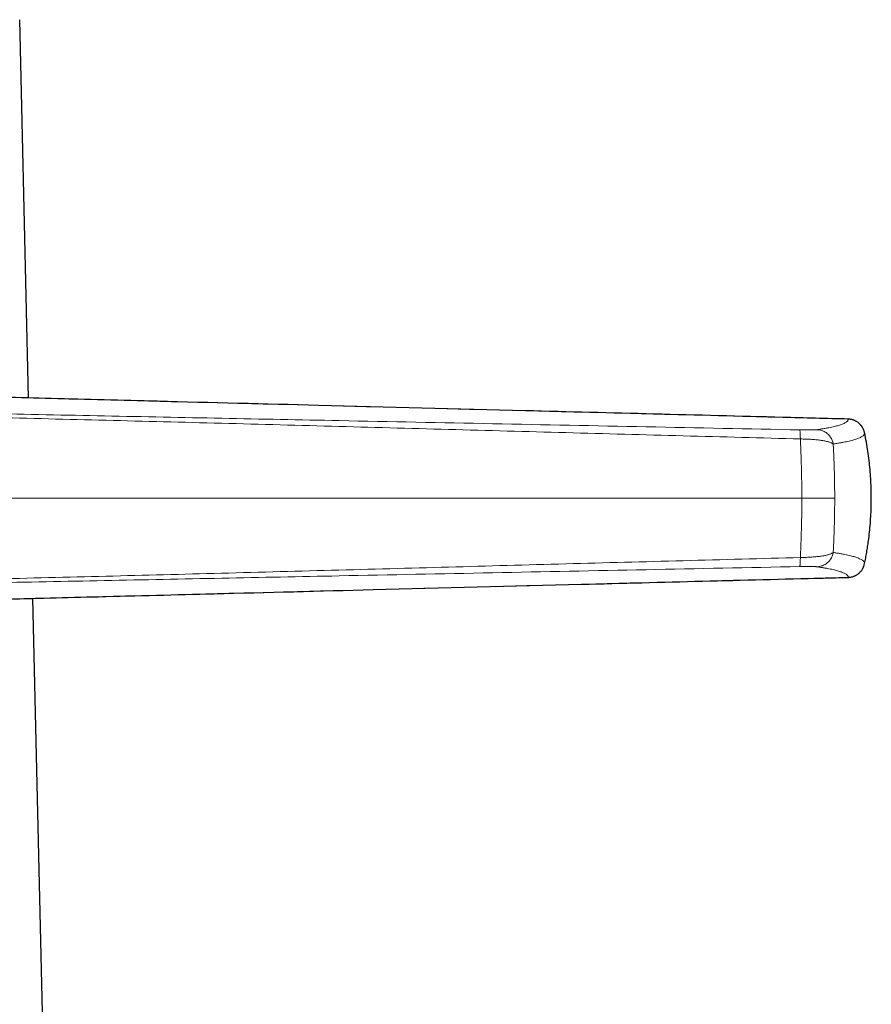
# Model space of a CAD drawing. Header units: millimetres. Extents: x 8 to 834, y 12 to 760.
# Tile 66 of 67: x 640 to 679, y 551 to 597. Entities that reach past the tile are written whole.
import ezdxf

# ---------------------------------------------------------------- set-up
doc = ezdxf.new("R2010")
doc.units = ezdxf.units.MM

msp = doc.modelspace()

# ---------------------------------------------------------------- linework, layer by layer
at = {"color": 7, "linetype": 'Continuous', "lineweight": 30}
for p, q in [((639.928, 579.474), (639.526, 597.043)), ((640.744, 543.755), (640.14, 570.167))]:
    msp.add_line(p, q, dxfattribs=at)
at = {"color": 252, "linetype": 'Continuous', "lineweight": 0}
for p, q in [((678.008, 578.493), (678.007, 578.493)), ((626.691, 574.818), (675.857, 574.818)), ((677.384, 574.818), (675.857, 574.818))]:
    msp.add_line(p, q, dxfattribs=at)
at = {"color": 7, "linetype": 'Continuous', "lineweight": 30, "flags": 128}
msp.add_lwpolyline([(678.69, 571.558), (678.71, 571.596), (678.736, 571.655), (678.757, 571.718), (678.773, 571.782), (678.773, 571.782), (678.773, 571.782)], dxfattribs=at)
at = {"color": 252, "linetype": 'Continuous', "lineweight": 0}
msp.add_arc((677.988, 577.693), 0.8, 28.6283, 88.6346, dxfattribs=at)
for points, knots in [([(678.007, 578.493), (672.324, 578.64), (663.8, 578.86), (652.435, 579.152), (643.959, 579.37), (636.927, 579.55), (631.34, 579.694), (628.546, 579.764), (627.148, 579.799), (627.148, 579.799)], [0, 0, 0, 0, 0.335231, 0.502846, 0.670462, 0.83523, 0.917614, 0.999999, 1, 1, 1, 1]), ([(627.131, 578.97), (628.947, 578.934), (632.578, 578.862), (638.026, 578.751), (643.473, 578.641), (648.919, 578.532), (654.926, 578.411), (661.496, 578.279), (668.627, 578.136), (673.381, 578.04), (675.758, 577.992)], [0, 0, 0, 0, 0.112003, 0.2240016, 0.3359967, 0.4479932, 0.5599908, 0.7066586, 0.8533292, 1, 1, 1, 1]), ([(675.788, 577.571), (673.973, 577.619), (670.342, 577.717), (664.896, 577.865), (659.45, 578.014), (654.003, 578.164), (648.587, 578.309), (643.204, 578.448), (637.852, 578.58), (632.501, 578.708), (628.933, 578.789), (627.149, 578.829)], [0, 0, 0, 0, 0.111991, 0.223983, 0.335977, 0.447978, 0.559986, 0.669996, 0.780004, 0.890006, 1, 1, 1, 1]), ([(676.561, 578.001), (676.619, 578.01), (676.734, 578.027), (676.895, 578.053), (677.045, 578.08), (677.184, 578.106), (677.309, 578.133), (677.421, 578.16), (677.522, 578.187), (677.612, 578.214), (677.699, 578.244), (677.78, 578.277), (677.854, 578.312), (677.913, 578.347), (677.959, 578.383), (677.991, 578.42), (678.009, 578.456), (678.008, 578.481), (678.007, 578.493)], [0, 0, 0, 0, 0.057372, 0.1145982, 0.1717097, 0.2287397, 0.2857252, 0.3416902, 0.3976679, 0.4536669, 0.5096942, 0.579598, 0.6495487, 0.7195397, 0.7895651, 0.8596279, 0.929752, 1, 1, 1, 1]), ([(675.758, 577.992), (675.79, 577.991), (675.855, 577.99), (675.949, 577.989), (676.04, 577.988), (676.126, 577.988), (676.207, 577.988), (676.281, 577.989), (676.348, 577.99), (676.408, 577.991), (676.459, 577.993), (676.502, 577.996), (676.537, 577.998), (676.553, 578), (676.561, 578.001)], [0, 0, 0, 0, 0.080836, 0.161276, 0.242242, 0.323763, 0.405514, 0.487771, 0.570788, 0.654788, 0.739816, 0.825801, 0.912595, 1, 1, 1, 1]), ([(675.758, 577.992), (675.76, 577.99), (675.764, 577.985), (675.769, 577.961), (675.774, 577.924), (675.778, 577.874), (675.782, 577.811), (675.785, 577.739), (675.787, 577.659), (675.788, 577.6), (675.788, 577.571)], [0, 0, 0, 0, 0.121274, 0.245686, 0.372283, 0.5, 0.627717, 0.754314, 0.878726, 1, 1, 1, 1]), ([(675.857, 574.818), (675.857, 574.818), (675.857, 574.886), (675.857, 575.021), (675.855, 575.225), (675.853, 575.429), (675.85, 575.633), (675.847, 575.837), (675.842, 576.041), (675.837, 576.244), (675.831, 576.476), (675.822, 576.734), (675.812, 577.018), (675.802, 577.251), (675.795, 577.435), (675.79, 577.525), (675.788, 577.571)], [0, 0, 0, 0, 0.000021, 0.070931, 0.141842, 0.213157, 0.284473, 0.356967, 0.429462, 0.502324, 0.575186, 0.680724, 0.786525, 0.893123, 0.946561, 1, 1, 1, 1]), ([(677.315, 577.336), (677.304, 577.345), (677.281, 577.362), (677.235, 577.386), (677.18, 577.409), (677.116, 577.431), (677.044, 577.451), (676.963, 577.47), (676.874, 577.487), (676.777, 577.503), (676.673, 577.517), (676.561, 577.53), (676.443, 577.541), (676.32, 577.55), (676.191, 577.558), (676.06, 577.564), (675.925, 577.568), (675.834, 577.57), (675.788, 577.571)], [0, 0, 0, 0, 0.061346, 0.123048, 0.185018, 0.247171, 0.309432, 0.371749, 0.434095, 0.496481, 0.558973, 0.621628, 0.684494, 0.747643, 0.810751, 0.873635, 0.93661, 1, 1, 1, 1]), ([(676.561, 578.001), (676.589, 578), (676.646, 577.996), (676.732, 577.979), (676.817, 577.951), (676.901, 577.913), (676.981, 577.865), (677.055, 577.807), (677.122, 577.74), (677.18, 577.667), (677.229, 577.588), (677.268, 577.505), (677.298, 577.421), (677.309, 577.364), (677.315, 577.336)], [0, 0, 0, 0, 0.078347, 0.159284, 0.242418, 0.327281, 0.413336, 0.5, 0.586664, 0.672719, 0.757582, 0.840716, 0.921653, 1, 1, 1, 1]), ([(678.773, 577.854), (678.774, 577.841), (678.775, 577.815), (678.756, 577.776), (678.724, 577.738), (678.677, 577.7), (678.616, 577.662), (678.541, 577.625), (678.459, 577.591), (678.37, 577.559), (678.277, 577.53), (678.174, 577.501), (678.058, 577.473), (677.932, 577.444), (677.793, 577.417), (677.644, 577.39), (677.485, 577.363), (677.372, 577.345), (677.315, 577.336)], [0, 0, 0, 0, 0.070365, 0.140644, 0.210842, 0.280975, 0.351057, 0.421106, 0.491138, 0.548032, 0.604933, 0.661847, 0.718786, 0.775759, 0.831757, 0.887797, 0.943879, 1, 1, 1, 1]), ([(677.315, 577.336), (677.317, 577.288), (677.322, 577.192), (677.329, 577.044), (677.336, 576.894), (677.343, 576.741), (677.35, 576.584), (677.356, 576.426), (677.361, 576.265), (677.366, 576.105), (677.37, 575.946), (677.374, 575.789), (677.377, 575.631), (677.38, 575.471), (677.381, 575.309), (677.383, 575.146), (677.384, 574.982), (677.384, 574.873), (677.384, 574.818)], [0, 0, 0, 0, 0.062794, 0.125589, 0.188661, 0.251733, 0.31562, 0.379507, 0.443658, 0.507809, 0.56868, 0.629551, 0.690661, 0.75177, 0.813676, 0.875581, 0.937791, 1, 1, 1, 1]), ([(675.857, 574.818), (675.857, 574.818), (675.857, 574.727), (675.856, 574.545), (675.854, 574.274), (675.851, 574.002), (675.846, 573.73), (675.839, 573.458), (675.831, 573.182), (675.822, 572.901), (675.812, 572.617), (675.801, 572.337), (675.792, 572.156), (675.788, 572.065)], [0, 0, 0, 0, 0.000021, 0.094813, 0.189669, 0.28447, 0.381352, 0.478292, 0.575181, 0.680853, 0.786526, 0.893263, 1, 1, 1, 1]), ([(677.315, 572.299), (677.317, 572.347), (677.322, 572.444), (677.329, 572.591), (677.336, 572.742), (677.343, 572.895), (677.35, 573.051), (677.356, 573.21), (677.361, 573.371), (677.366, 573.531), (677.37, 573.689), (677.374, 573.846), (677.377, 574.005), (677.38, 574.165), (677.381, 574.326), (677.383, 574.49), (677.384, 574.653), (677.384, 574.763), (677.384, 574.818)], [0, 0, 0, 0, 0.062794, 0.125589, 0.188661, 0.251733, 0.31562, 0.379507, 0.443658, 0.507809, 0.56868, 0.629551, 0.690661, 0.75177, 0.813676, 0.875581, 0.937791, 1, 1, 1, 1]), ([(677.315, 572.299), (677.304, 572.291), (677.281, 572.273), (677.235, 572.249), (677.18, 572.226), (677.116, 572.205), (677.044, 572.184), (676.963, 572.165), (676.874, 572.148), (676.777, 572.132), (676.673, 572.118), (676.561, 572.105), (676.443, 572.094), (676.32, 572.085), (676.191, 572.077), (676.06, 572.071), (675.925, 572.067), (675.834, 572.066), (675.788, 572.065)], [0, 0, 0, 0, 0.061346, 0.123048, 0.185018, 0.247171, 0.309432, 0.371749, 0.434095, 0.496481, 0.558973, 0.621628, 0.684494, 0.747643, 0.810751, 0.873635, 0.93661, 1, 1, 1, 1]), ([(676.561, 571.634), (676.589, 571.636), (676.646, 571.639), (676.732, 571.657), (676.817, 571.684), (676.901, 571.722), (676.981, 571.771), (677.055, 571.829), (677.122, 571.895), (677.18, 571.969), (677.229, 572.048), (677.268, 572.13), (677.298, 572.214), (677.309, 572.271), (677.315, 572.299)], [0, 0, 0, 0, 0.078347, 0.159284, 0.242418, 0.327281, 0.413336, 0.5, 0.586664, 0.672719, 0.757582, 0.840716, 0.921653, 1, 1, 1, 1]), ([(678.773, 571.782), (678.774, 571.795), (678.775, 571.821), (678.756, 571.86), (678.724, 571.898), (678.677, 571.936), (678.616, 571.973), (678.541, 572.01), (678.459, 572.044), (678.37, 572.076), (678.277, 572.105), (678.174, 572.134), (678.058, 572.163), (677.932, 572.191), (677.793, 572.219), (677.644, 572.246), (677.485, 572.273), (677.372, 572.29), (677.315, 572.299)], [0, 0, 0, 0, 0.070365, 0.140644, 0.210842, 0.280975, 0.351057, 0.421106, 0.491138, 0.548032, 0.604933, 0.661847, 0.718786, 0.775759, 0.831757, 0.887797, 0.943879, 1, 1, 1, 1]), ([(627.131, 570.665), (628.947, 570.701), (632.578, 570.773), (638.026, 570.885), (643.473, 570.994), (648.919, 571.104), (654.926, 571.224), (661.496, 571.356), (668.627, 571.5), (673.381, 571.595), (675.758, 571.643)], [0, 0, 0, 0, 0.112003, 0.224002, 0.335997, 0.447993, 0.559991, 0.706659, 0.853329, 1, 1, 1, 1]), ([(675.788, 572.065), (673.973, 572.016), (670.342, 571.918), (664.896, 571.77), (659.45, 571.621), (654.003, 571.472), (648.587, 571.326), (643.204, 571.188), (637.852, 571.056), (632.501, 570.927), (628.933, 570.847), (627.149, 570.806)], [0, 0, 0, 0, 0.1119912, 0.2239828, 0.3359774, 0.4479783, 0.5599865, 0.6699961, 0.7800044, 0.8900056, 1, 1, 1, 1]), ([(675.758, 571.643), (675.76, 571.646), (675.764, 571.651), (675.769, 571.675), (675.774, 571.712), (675.778, 571.762), (675.782, 571.824), (675.785, 571.897), (675.787, 571.977), (675.788, 572.036), (675.788, 572.065)], [0, 0, 0, 0, 0.1212738, 0.2456862, 0.3722826, 0.5, 0.6277174, 0.7543138, 0.8787262, 1, 1, 1, 1]), ([(675.758, 571.643), (675.79, 571.644), (675.855, 571.645), (675.949, 571.646), (676.04, 571.647), (676.126, 571.648), (676.207, 571.647), (676.281, 571.647), (676.348, 571.646), (676.408, 571.644), (676.459, 571.642), (676.502, 571.64), (676.537, 571.637), (676.553, 571.635), (676.561, 571.634)], [0, 0, 0, 0, 0.080836, 0.161276, 0.242242, 0.323763, 0.405514, 0.487771, 0.570788, 0.654788, 0.739816, 0.825801, 0.912595, 1, 1, 1, 1]), ([(676.561, 571.634), (676.619, 571.626), (676.734, 571.608), (676.895, 571.582), (677.045, 571.556), (677.184, 571.529), (677.309, 571.503), (677.421, 571.476), (677.522, 571.449), (677.612, 571.421), (677.699, 571.391), (677.78, 571.359), (677.854, 571.324), (677.913, 571.288), (677.959, 571.252), (677.991, 571.216), (678.009, 571.179), (678.008, 571.155), (678.007, 571.142)], [0, 0, 0, 0, 0.057372, 0.114598, 0.17171, 0.22874, 0.285725, 0.34169, 0.397668, 0.453667, 0.509694, 0.579598, 0.649549, 0.71954, 0.789565, 0.859628, 0.929752, 1, 1, 1, 1]), ([(678.007, 571.142), (678.007, 571.142), (678.029, 571.143), (678.074, 571.146), (678.141, 571.156), (678.207, 571.172), (678.272, 571.193), (678.334, 571.22), (678.394, 571.252), (678.452, 571.289), (678.506, 571.331), (678.556, 571.377), (678.601, 571.426), (678.643, 571.481), (678.673, 571.525), (678.687, 571.552), (678.69, 571.558)], [0, 0, 0, 0, 0.000072, 0.080037, 0.160002, 0.242003, 0.324612, 0.404613, 0.484613, 0.566654, 0.649304, 0.729308, 0.809312, 0.891363, 0.974027, 1, 1, 1, 1]), ([(627.148, 569.837), (627.148, 569.837), (628.546, 569.871), (631.34, 569.942), (636.927, 570.085), (643.959, 570.266), (652.435, 570.483), (663.8, 570.776), (672.324, 570.996), (678.007, 571.142)], [0, 0, 0, 0, 0.000001, 0.082385, 0.164769, 0.329538, 0.497154, 0.664769, 1, 1, 1, 1])]:
    msp.add_open_spline(points, degree=3, knots=knots, dxfattribs=at)
at = {"color": 7, "linetype": 'Continuous', "lineweight": 30}
for points, knots in [([(678.008, 578.493), (676.995, 578.52), (672, 578.649), (663.798, 578.86), (654.117, 579.109), (646.772, 579.298), (641.164, 579.442), (636.749, 579.555), (633.038, 579.65), (630.012, 579.727), (628.167, 579.774), (627.266, 579.796), (627.149, 579.799)], [0, 0, 0, 0, 0.059778, 0.29468, 0.483845, 0.630842, 0.727952, 0.81464, 0.891251, 0.94684, 0.993133, 1, 1, 1, 1]), ([(678.691, 578.077), (678.683, 578.091), (678.667, 578.119), (678.638, 578.161), (678.605, 578.203), (678.57, 578.243), (678.532, 578.281), (678.491, 578.316), (678.449, 578.348), (678.404, 578.378), (678.357, 578.404), (678.31, 578.427), (678.261, 578.446), (678.211, 578.463), (678.159, 578.476), (678.107, 578.485), (678.057, 578.491), (678.024, 578.493), (678.009, 578.494), (678.008, 578.494)], [0, 0, 0, 0, 0.056134, 0.118976, 0.182254, 0.245895, 0.309807, 0.373878, 0.437963, 0.50195, 0.565738, 0.62867, 0.691161, 0.754576, 0.818235, 0.882015, 0.943858, 0.998732, 1, 1, 1, 1]), ([(678.773, 577.854), (678.773, 577.854), (678.769, 577.875), (678.758, 577.916), (678.738, 577.978), (678.715, 578.032), (678.697, 578.064), (678.69, 578.077)], [0, 0, 0, 0, 0.000251, 0.269653, 0.539055, 0.815767, 1, 1, 1, 1]), ([(678.773, 571.782), (678.791, 571.869), (678.826, 572.044), (678.873, 572.307), (678.915, 572.571), (678.96, 572.883), (679.003, 573.245), (679.041, 573.657), (679.067, 574.07), (679.082, 574.485), (679.085, 574.899), (679.078, 575.313), (679.058, 575.73), (679.026, 576.151), (678.983, 576.574), (678.926, 577), (678.858, 577.427), (678.802, 577.711), (678.773, 577.854)], [0, 0, 0, 0, 0.04368, 0.087395, 0.13111, 0.17486, 0.242359, 0.309858, 0.377691, 0.445536, 0.513369, 0.580972, 0.648575, 0.718245, 0.78793, 0.8576, 0.9288, 1, 1, 1, 1]), ([(678.008, 571.142), (678.009, 571.142), (678.027, 571.142), (678.061, 571.145), (678.112, 571.151), (678.163, 571.161), (678.215, 571.174), (678.265, 571.191), (678.315, 571.211), (678.363, 571.234), (678.409, 571.261), (678.452, 571.29), (678.494, 571.322), (678.534, 571.357), (678.572, 571.395), (678.608, 571.435), (678.64, 571.478), (678.668, 571.519), (678.684, 571.546), (678.69, 571.558)], [0, 0, 0, 0, 0.004236, 0.063201, 0.123163, 0.187437, 0.250893, 0.314573, 0.378342, 0.442381, 0.505261, 0.567942, 0.631082, 0.69461, 0.75844, 0.822469, 0.886554, 0.950575, 1, 1, 1, 1]), ([(627.149, 569.837), (627.82, 569.853), (629.322, 569.891), (631.832, 569.954), (635.005, 570.035), (638.851, 570.134), (643.478, 570.253), (649.23, 570.401), (656.708, 570.593), (666.141, 570.836), (673.498, 571.026), (677.625, 571.132), (678.008, 571.142)], [0, 0, 0, 0, 0.0395705, 0.0885686, 0.1479867, 0.2267408, 0.3154107, 0.4209095, 0.5660245, 0.7565229, 0.9774089, 1, 1, 1, 1])]:
    msp.add_open_spline(points, degree=3, knots=knots, dxfattribs=at)

doc.saveas('drawing.dxf')
